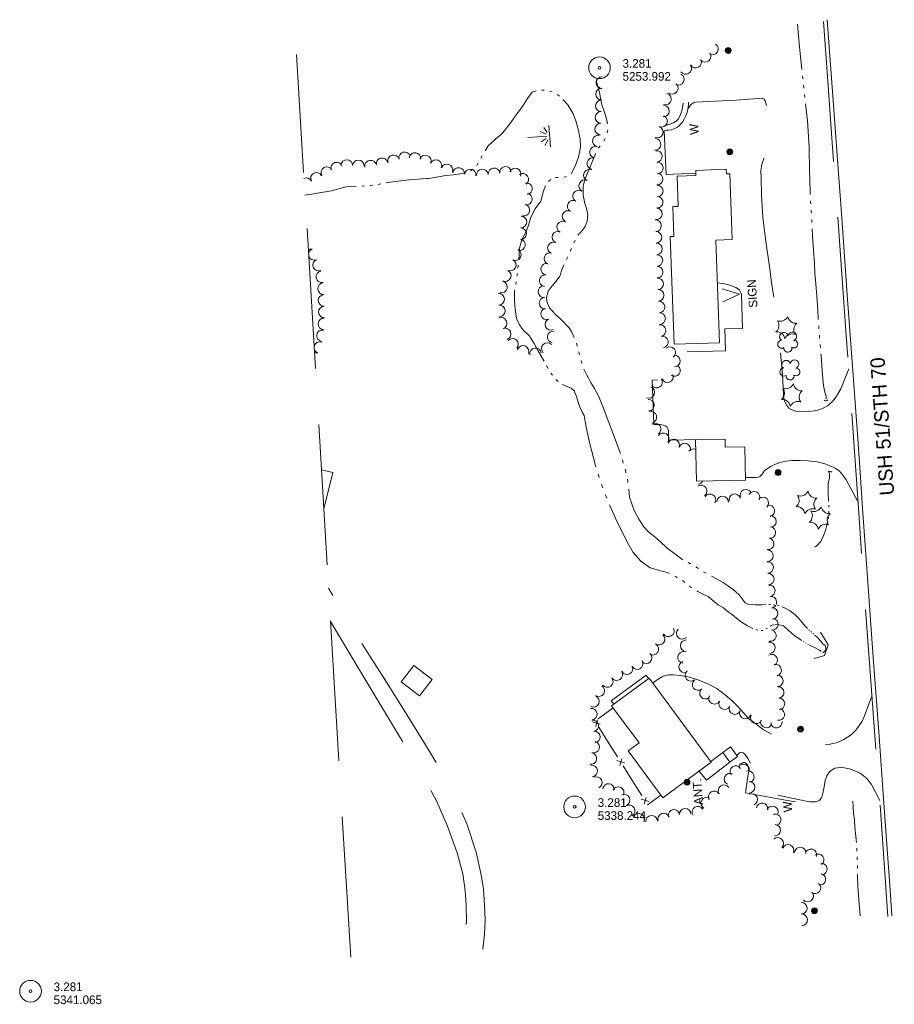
# Model space of a CAD drawing. Header units: feet. Extents: x 191031 to 192997, y 266342 to 267441.
# Tile 1 of 5: x 191031 to 191637, y 266381 to 267063. Entities that reach past the tile are written whole.
import ezdxf
from ezdxf.enums import TextEntityAlignment as Align

# ---------------------------------------------------------------- set-up
doc = ezdxf.new("R2010")
doc.units = ezdxf.units.FT
doc.header["$MEASUREMENT"] = 0
doc.linetypes.add('DGN Style 3', pattern=[136.13208, 97.2372, -38.89488])
doc.linetypes.add('DGN Style 6', pattern=[184.945154, 0.097237, -38.89488, 68.06604, -38.89488, 0.097237, -38.89488])
for name, color, linetype, lineweight in [('E_DWY', 3, 'DGN Style 3', 0), ('E_LAND_Vegetation', 20, 'Continuous', 0), ('E_MAP_Limits', 20, 'DGN Style 3', 0), ('E_MAP_PassPoints', 43, 'Continuous', 0), ('E_MISCPROP', 43, 'Continuous', 0), ('E_MISCPROP_HvyDash', 251, 'DGN Style 3', 13), ('E_MISCPROP_HvyLine', 251, 'Continuous', 13), ('E_MISCPROP_Railing', 43, 'Continuous', 0), ('E_RDWY', 43, 'Continuous', 13), ('E_RDWY_Gravel', 43, 'DGN Style 3', 13), ('E_RDWY_Name', 231, 'Continuous', 0), ('E_WTR', 251, 'DGN Style 6', 0)]:
    doc.layers.add(name, color=color, linetype=linetype, lineweight=lineweight)
doc.styles.add('Style-IGR_FONT_0', font='IGR_FONT_0.shx')

# ---------------------------------------------------------------- blocks, each defined once
blk = doc.blocks.new('PP')
at = {"layer": 'E_MAP_PassPoints', "color": 43, "linetype": 'Continuous', "lineweight": 0}
for radius in [7.5, 0.96]:
    blk.add_circle((0, 0), radius, dxfattribs=at)
blk = doc.blocks.new('PP_1')
at = {"layer": 'E_MAP_PassPoints', "color": 43, "linetype": 'Continuous', "lineweight": 0}
for radius in [7.5, 0.96]:
    blk.add_circle((0, 0), radius, dxfattribs=at)
blk = doc.blocks.new('PP_7')
at = {"layer": 'E_MAP_PassPoints', "color": 43, "linetype": 'Continuous', "lineweight": 0}
for radius in [7.5, 0.96]:
    blk.add_circle((0, 0), radius, dxfattribs=at)
blk = doc.blocks.new('WAL')
at = {"layer": 'E_MISCPROP_Railing', "color": 43, "linetype": 'Continuous', "lineweight": 0, "style": 'Style-IGR_FONT_0'}
blk.add_text('W', height=6, rotation=359.99998, dxfattribs=at).set_placement((-2.27, -0.34), align=Align.MIDDLE_LEFT)
blk = doc.blocks.new('WAL_1')
at = {"layer": 'E_MISCPROP_Railing', "color": 43, "linetype": 'Continuous', "lineweight": 0, "style": 'Style-IGR_FONT_0'}
blk.add_text('W', height=6, rotation=359.99998, dxfattribs=at).set_placement((-2.27, -0.34), align=Align.MIDDLE_LEFT)
blk = doc.blocks.new('CULVRT')
at = {"layer": 'E_MISCPROP_Railing', "color": 43, "linetype": 'Continuous', "lineweight": 0}
blk.add_arc((2.93, 2.2), 3.66, 216.87973, 323.11929, dxfattribs=at)
blk = doc.blocks.new('CULVRT_4')
at = {"layer": 'E_MISCPROP_Railing', "color": 43, "linetype": 'Continuous', "lineweight": 0}
blk.add_arc((1.23, 0.93), 1.54, 216.8783, 323.11786, dxfattribs=at)
blk = doc.blocks.new('CULVRT_5')
at = {"layer": 'E_MISCPROP_Railing', "color": 43, "linetype": 'Continuous', "lineweight": 0}
blk.add_arc((1.29, 0.97), 1.61, 216.88024, 323.1198, dxfattribs=at)
blk = doc.blocks.new('POLE')
at = {"layer": 'E_MISCPROP', "color": 1, "linetype": 'Continuous', "lineweight": 0}
for centre, radius in [((-0.01, 0.02), 2.02), ((-0.01, 0.03), 1.52), ((0, -0.01), 1.01), ((0, 0), 0.502)]:
    blk.add_circle(centre, radius, dxfattribs=at)
blk = doc.blocks.new('ANT')
at = {"layer": 'E_MISCPROP', "color": 1, "linetype": 'Continuous', "lineweight": 0, "style": 'Style-IGR_FONT_0'}
blk.add_text('ANT.', height=6, rotation=359.99993, dxfattribs=at).set_placement((0.55, 2.61), align=Align.MIDDLE_LEFT)
blk = doc.blocks.new('POLE_1')
at = {"layer": 'E_MISCPROP', "color": 1, "linetype": 'Continuous', "lineweight": 0}
for centre, radius in [((-0.01, 0.02), 2.02), ((-0.01, 0.03), 1.52), ((0, -0.01), 1.01), ((0, 0), 0.502)]:
    blk.add_circle(centre, radius, dxfattribs=at)
blk = doc.blocks.new('SIGN')
at = {"layer": 'E_MISCPROP', "color": 1, "linetype": 'Continuous', "lineweight": 0, "style": 'Style-IGR_FONT_0'}
blk.add_text('SIGN', height=6, rotation=359.99993, dxfattribs=at).set_placement((-9.6, -0.01), align=Align.MIDDLE_LEFT)
blk = doc.blocks.new('PINEL')
at = {"layer": 'E_LAND_Vegetation', "color": 94, "linetype": 'Continuous', "lineweight": 0}
for centre, start, end in [((-8.14, 7.32), 275.21125, 0.97616), ((2.26, 10.71), 215.21125, 300.97616), ((-10.4, -3.39), 335.21125, 60.97616), ((10.41, 3.41), 155.21126, 240.97617), ((-2.25, -10.7), 35.21126, 120.97617), ((8.15, -7.3), 95.21126, 180.97618)]:
    blk.add_arc(centre, 5.72, start, end, dxfattribs=at)
blk = doc.blocks.new('TREE')
at = {"layer": 'E_LAND_Vegetation', "color": 94, "linetype": 'Continuous', "lineweight": 0}
for centre, radius, start, end in [((-1.47, 4.28), 2.78, 1.39448, 209.16748), ((-4.47, 0.2), 2.78, 78.0715, 279.08254), ((3.57, 2.42), 2.97, 278.42359, 139.65748), ((-2.01, -4.2), 2.61, 140.77964, 358.71225), ((3.46, -3.43), 2.97, 196.07441, 79.04768)]:
    blk.add_arc(centre, radius, start, end, dxfattribs=at)
blk = doc.blocks.new('MARSH')
at = {"layer": 'E_WTR', "color": 150, "linetype": 'Continuous', "lineweight": 0}
for p, q in [((0.03, 15.02), (0.03, 1.6)), ((-6.13, 3.53), (-2.44, 1.44)), ((-1.34, 2.37), (-3.54, 6.22)), ((1.46, 2.37), (3.66, 6.22)), ((6.25, 3.53), (2.56, 1.44)), ((-7.39, -0.05), (7.4, -0.05))]:
    blk.add_line(p, q, dxfattribs=at)

msp = doc.modelspace()

# ---------------------------------------------------------------- linework, layer by layer
at = {"layer": 'E_DWY', "color": 2, "linetype": 'DGN Style 3', "lineweight": 0, "flags": 128}
for points in [[(191605.76, 266821.55), (191600.23, 266807.71), (191596.68, 266801.56), (191594.15, 266798.53), (191591.06, 266796.01), (191588.18, 266794.32), (191585.15, 266793.12), (191582.1, 266792.49), (191577.73, 266792.09), (191572.48, 266791.81), (191569.22, 266792.2), (191566.26, 266793.26), (191564.2, 266794.4), (191562.8, 266796.27), (191561.58, 266798.76), (191560.91, 266800.86), (191560.54, 266803.52), (191559.87, 266817.69), (191557.8, 266840.14), (191556.05, 266859.19), (191555.01, 266865.76), (191553.37, 266873.94), (191551.99, 266882.95), (191551.01, 266890.99), (191549.12, 266904.87), (191547.37, 266917.27), (191546.34, 266926.71), (191545.78, 266934.45), (191545.44, 266942.19), (191545.01, 266953.67), (191544.83, 266958.55), (191545.24, 266962.3), (191545.99, 266964.88), (191547.1, 266967.51), (191549.12, 266969.99), (191551.26, 266971.68), (191552.28, 266972.84), (191552.52, 266973.79), (191552.46, 266975.15), (191551.18, 266986.5), (191548.96, 267003.11), (191547.9, 267007.38), (191547.2, 267008.5), (191546.78, 267008.72), (191545.74, 267009.04), (191527.73, 267007.71), (191508.67, 267006.9), (191499.54, 267006.32), (191498.25, 267005.86), (191496.93, 267005.06), (191496.14, 267004.37), (191495.53, 267003.43), (191495.07, 267002.63), (191494.15, 267000.83)], [(191477.88, 266986.52), (191479.28, 266956.27), (191499.9, 266957.23)], [(191514.71, 266881.15), (191518.54, 266880.67), (191523.44, 266879.54), (191527.49, 266877.95), (191529.99, 266876.26), (191530.87, 266875.03), (191531.28, 266874.02), (191531.41, 266872.91), (191532.13, 266849.63), (191520.02, 266849.41), (191520.38, 266834.03), (191490.04, 266833.17), (191490.63, 266817.26), (191490.65, 266815.91), (191490.46, 266815.49), (191490.14, 266815.19), (191489.74, 266814.97), (191469.67, 266813.86), (191470.64, 266783.11), (191475.04, 266782.98), (191477.35, 266782.64), (191478.65, 266782.12), (191479.66, 266781.47), (191480.42, 266780.02), (191480.8, 266778.93), (191480.86, 266772.16), (191502.06, 266772.74), (191502.07, 266772.56)], [(191534.17, 266746.3), (191541.5, 266746.37), (191543.22, 266746.58), (191544.15, 266746.94), (191544.98, 266747.68), (191545.75, 266748.74), (191546.63, 266750.09), (191547.53, 266751.08), (191548.69, 266751.95), (191550, 266752.87), (191552.12, 266754.12), (191555.01, 266755.6), (191558.12, 266756.76), (191562.27, 266757.61), (191566.36, 266758.04), (191572.14, 266758.17), (191577.53, 266757.96), (191583.92, 266757.3), (191588.49, 266756.11), (191592.46, 266754.65), (191596.48, 266752.85), (191599.36, 266750.77), (191601.79, 266747.96), (191604.02, 266744.82), (191612.11, 266729.82)], [(191242.1, 266724.58), (191248.3, 266749.78), (191240.47, 266751.76)], [(191352.2, 266419.48), (191353.34, 266429.99), (191353.81, 266439.94), (191353.44, 266450.35), (191352.66, 266461.05), (191351.1, 266471.01), (191347.66, 266486.86), (191341.11, 266506.41), (191333.75, 266523.91), (191325.56, 266539.44), (191312.64, 266561.15), (191297.58, 266585.29), (191284.38, 266606.47), (191264.35, 266637.88), (191253.88, 266654.53), (191245.39, 266669.76)], [(191246.78, 266646.53), (191267.1, 266612.59), (191295.32, 266565.74), (191311.33, 266538.3), (191320.25, 266522.29), (191327.72, 266504.8), (191334.52, 266486.27), (191338.31, 266471.75), (191339.94, 266460.08), (191340.79, 266450.19), (191340.99, 266438.86), (191339.49, 266419.79)], [(191470.02, 266604.03), (191473.83, 266606.66), (191477.29, 266608.73), (191480.95, 266609.57), (191484.37, 266609.73), (191489.31, 266609.26), (191495.53, 266607.9), (191501.92, 266605.86), (191508.61, 266603.28), (191514.35, 266600.25), (191520.31, 266595.46), (191525, 266591.56), (191529.3, 266587.24), (191532.9, 266583.29), (191536.23, 266579.34), (191539.9, 266576.76), (191546.56, 266571.72), (191556.38, 266566.41), (191562.64, 266563.96), (191568.75, 266562.04), (191575.77, 266561.12), (191580.43, 266560.92), (191586.04, 266561.03), (191592.86, 266561.61), (191598, 266562.8), (191602.29, 266564.91), (191607.49, 266568.01), (191610.89, 266571.45), (191615, 266577.52), (191616.75, 266581.15), (191621.8, 266594.93)], [(191537.61, 266548.47), (191535.78, 266551.73), (191533.81, 266554.74), (191532.74, 266555.5), (191531.92, 266555.92), (191531.11, 266556), (191530.21, 266555.5), (191528.24, 266553.76)], [(191627.35, 266522.66), (191621.48, 266533.6), (191618.42, 266537.71), (191613.74, 266541.47), (191610.11, 266543.08), (191606.35, 266544.42), (191602.9, 266545.23), (191599.74, 266545.36), (191596.07, 266544.92), (191594.2, 266543.88), (191592.48, 266542.43), (191590.69, 266539.62), (191589.47, 266536.41), (191588.7, 266532.14), (191587.95, 266527.59), (191587.11, 266524.81), (191585.43, 266522.55), (191582.74, 266521.61), (191579.04, 266521.58), (191575.18, 266522.23), (191550.31, 266527.55), (191546.68, 266529.16), (191543.99, 266531.23), (191542.36, 266533.9), (191541, 266536.85), (191539.88, 266540.36), (191538.91, 266543.87), (191538.38, 266546.45), (191537.61, 266548.47)]]:
    msp.add_lwpolyline(points, dxfattribs=at)
at = {"layer": 'E_LAND_Vegetation', "color": 94, "linetype": 'Continuous', "lineweight": 0}
for centre, radius, start, end in [((191511.32, 267043.21), 4.02, 238.79714, 58.78182), ((191506.35, 267038.11), 4.02, 217.12224, 37.10691), ((191492.83, 267029.69), 4.02, 213.34965, 33.33433), ((191499.77, 267034.09), 4.02, 208.61941, 28.60409), ((191487.76, 267022.2), 4.02, 243.76247, 63.74714), ((191434.76, 267019.95), 4.02, 88.65447, 268.63914), ((191483.55, 267015.97), 4.02, 230.40185, 50.38653), ((191434.57, 267011.91), 4.02, 88.65447, 268.63914), ((191478.81, 267008.55), 4.02, 255.20765, 75.19233), ((191434.38, 267003.87), 4.02, 88.65447, 268.63914), ((191477.42, 267000.19), 4.02, 268.25031, 88.23499), ((191434.15, 266995.82), 4.02, 88.37965, 268.36433), ((191433.92, 266987.78), 4.02, 88.37965, 268.36433), ((191476.11, 266993.14), 4.02, 247.01378, 66.99846), ((191473.13, 266985.58), 4.02, 249.22914, 69.21382), ((191432.31, 266979.5), 4.02, 77.31623, 257.30091), ((191471.63, 266977.16), 4.02, 264.62586, 84.61054), ((191298.14, 266967.82), 4.02, 15.04285, 195.02753), ((191305.26, 266967.38), 4.02, 352.64364, 172.62832), ((191430.4, 266971.62), 4.02, 75.45729, 255.44197), ((191472.54, 266968.72), 4.02, 276.83216, 96.81684), ((191251.07, 266960.66), 4.02, 19.12192, 199.10659), ((191258.01, 266962.5), 4.02, 358.0994, 178.08408), ((191266.05, 266962.24), 4.02, 358.0994, 178.08408), ((191274.56, 266962.1), 4.02, 11.18593, 191.1706), ((191282.45, 266963.66), 4.02, 11.18593, 191.1706), ((191290.37, 266965.73), 4.02, 15.04285, 195.02753), ((191312.41, 266965.61), 4.02, 336.29993, 156.28461), ((191319.77, 266962.38), 4.02, 336.29993, 156.28461), ((191327.39, 266959.47), 4.02, 339.29318, 159.27786), ((191428.52, 266963.86), 4.02, 77.04323, 257.0279), ((191473.18, 266960.8), 4.02, 274.18189, 94.16656), ((191237.03, 266953.56), 4.02, 27.15353, 207.13821), ((191244.14, 266957.54), 4.02, 30.28533, 210.27001), ((191335.49, 266956.92), 4.02, 352.69956, 172.68424), ((191343.47, 266955.9), 4.02, 352.69956, 172.68424), ((191351.92, 266955.97), 4.02, 4.95216, 184.93684), ((191360.02, 266956.68), 4.02, 7.38866, 187.37334), ((191368, 266957.71), 4.02, 7.38866, 187.37334), ((191374.67, 266956.54), 4.02, 338.93762, 158.9223), ((191379.97, 266952.9), 4.02, 304.09865, 124.08333), ((191426.11, 266955.78), 4.02, 65.69721, 245.68188), ((191473.04, 266953.08), 4.02, 265.90984, 85.89452), ((191230.07, 266949.85), 4.02, 31.49714, 115.0476), ((191382.51, 266946.39), 4.02, 280.03699, 100.02167), ((191422.8, 266948.45), 4.02, 65.69721, 245.68188), ((191382.49, 266939.26), 4.02, 258.77342, 78.7581), ((191418.62, 266941.3), 4.02, 58.87939, 238.86406), ((191473.09, 266944.78), 4.02, 273.41445, 93.39913), ((191414.83, 266934.33), 4.02, 61.94599, 241.93067), ((191473.08, 266937.05), 4.02, 265.32471, 85.30939), ((191380.74, 266931.53), 4.02, 255.60661, 75.59129), ((191411.37, 266927.17), 4.02, 64.49201, 244.47669), ((191472.45, 266929), 4.02, 265.98327, 85.96794), ((191378.72, 266923.27), 4.02, 268.4807, 88.46538), ((191407.63, 266919.95), 4.02, 61.89034, 241.87502), ((191471.91, 266920.73), 4.02, 272.56728, 92.55196), ((191378.51, 266915.23), 4.02, 268.4807, 88.46538), ((191404.3, 266912.85), 4.02, 67.22088, 247.20556), ((191472.27, 266912.69), 4.02, 272.56728, 92.55196), ((191377.63, 266907.56), 4.02, 260.16081, 80.14548), ((191401.18, 266905.44), 4.02, 67.22088, 247.20556), ((191472.61, 266904.68), 4.02, 271.77119, 91.75586), ((191231.06, 266908.06), 4.02, 273.9913, 302.00474), ((191235.48, 266900.91), 4.02, 112.04481, 172.51432), ((191374.83, 266900.75), 4.02, 243.36781, 63.35249), ((191398.77, 266898.01), 4.02, 73.43424, 253.41892), ((191235.48, 266900.91), 4.02, 194.35229, 292.02949), ((191238.5, 266893.45), 4.02, 112.04481, 292.02949), ((191371.27, 266893.48), 4.02, 244.75856, 64.74323), ((191472.86, 266896.64), 4.02, 271.77119, 91.75586), ((191240.81, 266885.35), 4.02, 100.44402, 280.42869), ((191367.84, 266886.21), 4.02, 244.75856, 64.74323), ((191396.55, 266890.62), 4.02, 82.26174, 262.24642), ((191473.05, 266888.61), 4.02, 271.30992, 91.2946), ((191365.17, 266878.25), 4.02, 255.10247, 75.08714), ((191395.46, 266882.65), 4.02, 82.26174, 262.24642), ((191473.32, 266880.5), 4.02, 273.17501, 93.15969), ((191241.91, 266877.14), 4.02, 93.64787, 273.63254), ((191394.57, 266875.13), 4.02, 94.85685, 274.84153), ((191473.77, 266872.47), 4.02, 273.17501, 93.15969), ((191242.27, 266869.03), 4.02, 91.434, 271.41868), ((191363.2, 266869.8), 4.02, 273.11085, 93.09553), ((191395.25, 266867.12), 4.02, 94.85685, 274.84153), ((191474.31, 266864.41), 4.02, 274.13764, 94.12232), ((191242.47, 266860.99), 4.02, 91.434, 271.41868), ((191363.63, 266861.77), 4.02, 273.11085, 93.09553), ((191396.54, 266859.69), 4.02, 107.42457, 287.40924), ((191242.18, 266852.79), 4.02, 87.08693, 267.0716), ((191364.89, 266853.25), 4.02, 290.82576, 110.81044), ((191399.37, 266852.47), 4.02, 114.85057, 294.83525), ((191474.73, 266856.46), 4.02, 271.87626, 91.86094), ((191241.2, 266844.56), 4.02, 79.96057, 259.94525), ((191367.75, 266845.73), 4.02, 290.82576, 110.81044), ((191400.96, 266843.69), 4.02, 80.84187, 260.82655), ((191475.13, 266848.09), 4.02, 281.17976, 101.16444), ((191372.83, 266838.55), 4.02, 317.56354, 137.54821), ((191476.68, 266840.19), 4.02, 281.17976, 101.16444), ((191239.37, 266836.35), 4.02, 69.10771, 173.575), ((191239.37, 266836.35), 4.02, 193.2916, 249.09239), ((191380.09, 266833.7), 4.02, 340.42949, 160.41417), ((191388.78, 266832), 4.02, 8.17151, 188.15619), ((191396.97, 266835.69), 4.02, 46.05711, 226.04179), ((191481.78, 266832.84), 4.02, 307.63919, 127.62386), ((191236.32, 266828.75), 4.02, 65.2644, 100.14225), ((191484.97, 266827.06), 4.02, 271.63667, 91.62135), ((191485.05, 266820.41), 4.02, 235.70441, 55.68909), ((191472.67, 266812.42), 4.02, 212.73599, 32.72067), ((191480.23, 266816.13), 4.02, 201.30362, 21.2883), ((191467.24, 266805.29), 4.02, 247.89718, 67.88186), ((191467.06, 266796.44), 4.02, 272.56338, 92.54806), ((191468.71, 266788.09), 4.02, 286.76635, 106.75103), ((191471.71, 266779.94), 4.02, 305.98933, 125.97401), ((191477.22, 266773.2), 4.02, 325.6968, 145.68148), ((191484.53, 266768.79), 4.02, 340.12207, 160.10675), ((191492.11, 266766.07), 4.02, 340.50467, 160.48935), ((191498.18, 266762.12), 4.02, 64.99465, 141.05365), ((191503.51, 266737.03), 4, 305.043, 125.02768), ((191501.23, 266745.8), 4, 272.56346, 330.32242), ((191509.68, 266730.89), 4, 329.29302, 149.2777), ((191518.38, 266729.36), 4, 357.71927, 177.70394), ((191526.8, 266730.95), 4, 15.63528, 195.61996), ((191534.49, 266734.06), 4, 24.16579, 204.15047), ((191540.24, 266732.65), 4, 333.1359, 153.12058), ((191546.3, 266728.71), 4, 313.48083, 133.46551), ((191550.37, 266723.24), 4, 283.88082, 103.8655), ((191551.55, 266715.92), 4, 269.55646, 89.54113), ((191551.15, 266708.21), 4, 262.36268, 82.34736), ((191549.99, 266700.35), 4, 260.96846, 80.95314), ((191549.51, 266692.13), 4, 267.9925, 87.97718), ((191549.56, 266683.96), 4, 272.57344, 92.55812), ((191550.03, 266675.9), 4, 274.98437, 94.96905), ((191550.77, 266667.83), 4, 277.97847, 97.96314), ((191551.87, 266659.91), 4, 277.97847, 97.96314), ((191552.73, 266652.1), 4, 274.20517, 94.18985), ((191552.89, 266644.61), 4, 261.46894, 81.45362), ((191474.42, 266634.31), 4, 231.50635, 51.49103), ((191480.86, 266640.05), 4, 209.9795, 29.96418), ((191490.49, 266638.4), 4, 135.6557, 315.64038), ((191551.53, 266636.88), 4, 257.56737, 77.55204), ((191470.05, 266627.28), 4, 239.51101, 59.49569), ((191493.23, 266629.8), 4, 89.55272, 269.5374), ((191550.76, 266628.33), 4, 276.65493, 96.63961), ((191465.44, 266621.45), 4, 225.59717, 45.58185), ((191491.36, 266621.73), 4, 81.25398, 261.23865), ((191552.38, 266619.81), 4, 297.42634, 117.41102), ((191452.23, 266613.89), 4, 205.91733, 25.90201), ((191459.2, 266617.39), 4, 211.41932, 31.404), ((191492.17, 266615.01), 4, 108.8834, 288.86807), ((191555.17, 266612.92), 4, 283.68032, 103.66499), ((191445.04, 266609.74), 4, 214.96901, 34.95369), ((191496.47, 266609.26), 4, 129.6389, 309.62358), ((191556.36, 266605.46), 4, 272.57346, 92.55814), ((191432.67, 266598.67), 4, 237.29558, 57.28026), ((191438.5, 266604.99), 4, 217.46976, 37.45444), ((191501.44, 266602.92), 4, 127.88147, 307.86615), ((191428.88, 266591.3), 4, 245.99834, 65.98301), ((191506.53, 266596.89), 4, 130.5369, 310.52158), ((191512.78, 266593.31), 4, 152.18413, 332.16881), ((191556.94, 266597.4), 4, 274.88623, 94.87091), ((191519.8, 266589.6), 4, 153.86294, 333.84762), ((191557.43, 266589.54), 4, 271.7601, 91.74478), ((191427.43, 266582.36), 4, 277.18172, 97.1664), ((191526.88, 266586.24), 4, 158.12029, 338.10497), ((191534.12, 266583.16), 4, 161.3149, 341.29958), ((191541.74, 266579.83), 4, 151.76494, 331.74962), ((191557.31, 266582.11), 4, 257.19304, 77.17772), ((191428.44, 266574.33), 4, 279.90956, 99.89424), ((191548.67, 266576.98), 4, 164.1314, 344.11608), ((191555.68, 266576.8), 4, 187.20137, 7.18604), ((191429.49, 266566.58), 4, 275.20779, 95.19247), ((191429.13, 266559.62), 4, 251.3149, 71.29958), ((191427.2, 266551.59), 4, 258.81173, 78.79641), ((191532.86, 266543.82), 4, 331.59278, 151.57746), ((191427.68, 266543.02), 4, 276.50554, 96.49022), ((191523.49, 266537.39), 4, 64.32721, 244.31189), ((191527.55, 266542.61), 4, 33.74888, 213.73356), ((191536.2, 266539.03), 4, 287.19256, 107.17723), ((191430.98, 266535.04), 4, 296.02626, 116.01093), ((191439.34, 266530.23), 4, 355.44334, 175.42802), ((191536.76, 266531.71), 4, 270.97343, 90.9581), ((191446.06, 266527.98), 4, 333.08611, 153.07079), ((191450.11, 266522.87), 4, 293.3704, 113.35508), ((191512.51, 266525.08), 4, 30.92376, 210.90844), ((191519.36, 266529.38), 4, 33.52714, 213.51182), ((191538.65, 266523.27), 4, 292.97948, 112.96416), ((191507.41, 266520.83), 4, 61.60279, 241.58746), ((191545.72, 266516.79), 4, 350.58807, 170.57274), ((191453.64, 266515.37), 4, 301.76862, 121.7533), ((191460.25, 266509.53), 4, 332.63173, 152.61641), ((191477.51, 266509.76), 4, 18.6785, 198.66317), ((191484.68, 266512.28), 4, 7.92215, 187.90682), ((191492.44, 266513.01), 4, 2.56338, 182.54806), ((191501.31, 266514.48), 4, 32.10011, 212.08478), ((191552.97, 266514.68), 4, 339.37101, 159.35569), ((191554.82, 266509.25), 4, 285.81136, 105.79604), ((191469.19, 266508.18), 4, 3.90001, 183.88469), ((191554.5, 266501.98), 4, 266.76073, 86.74541), ((191556.59, 266492.87), 4, 313.16757, 133.15225), ((191563.79, 266488.03), 4, 336.45065, 156.43533), ((191572.18, 266486.2), 4, 355.75873, 175.74341), ((191579.6, 266484.97), 4, 343.8109, 163.79558), ((191584.69, 266481.49), 4, 305.36036, 125.34504), ((191586.82, 266475.15), 4, 276.06897, 96.05365), ((191585.85, 266467.97), 4, 257.63447, 77.61915), ((191577.38, 266456.32), 4, 221.55822, 41.5429), ((191582.4, 266462.03), 4, 231.65396, 51.63864), ((191572.95, 266447.96), 4, 271.77136, 91.75604), ((191573.2, 266439.96), 4, 271.77136, 91.75604)]:
    msp.add_arc(centre, radius, start, end, dxfattribs=at)
at = {"layer": 'E_MAP_Limits', "color": 3, "linetype": 'DGN Style 3', "lineweight": 0, "flags": 128}
msp.add_lwpolyline([(191260.73, 266414.11), (191223.21, 267039.49)], dxfattribs=at)
at = {"layer": 'E_MISCPROP', "color": 1, "linetype": 'Continuous', "lineweight": 0}
for p, q in [((191530.06, 266873.31), (191518.12, 266877.15)), ((191518.52, 266868), (191530.06, 266873.31))]:
    msp.add_line(p, q, dxfattribs=at)
at = {"layer": 'E_MISCPROP_HvyDash', "color": 230, "linetype": 'DGN Style 3', "lineweight": 13, "flags": 128}
for points in [[(191467.11, 266607.13), (191465.43, 266609.29), (191441.25, 266591.58), (191443.09, 266589.39)], [(191518.47, 266555.81), (191510.21, 266549.61)], [(191502.17, 266542.93), (191507.13, 266536.77), (191523.35, 266549.19)]]:
    msp.add_lwpolyline(points, dxfattribs=at)
at = {"layer": 'E_MISCPROP_HvyLine', "color": 230, "linetype": 'Continuous', "lineweight": 13, "flags": 128}
for points in [[(191516.21, 266839.74), (191513.64, 266910.74), (191525.1, 266911.16), (191523.46, 266956.73), (191521.05, 266956.64), (191520.94, 266959.86), (191499.83, 266959.1), (191499.96, 266955.59), (191486.87, 266955.12), (191487.63, 266934.19), (191483.88, 266934.05), (191484.62, 266913.39), (191482.17, 266913.3), (191484.87, 266838.61)], [(191534.21, 266744.45), (191500.35, 266743.73), (191499.73, 266772.51), (191520.07, 266772.95), (191520.19, 266767.39), (191533.72, 266767.68)], [(191308.28, 266595.04), (191295.67, 266604.81), (191304.5, 266616.21), (191317.11, 266606.44)], [(191467.51, 266607.42), (191510.56, 266549.13), (191476.94, 266524.31), (191452.86, 266556.92), (191460.49, 266562.56), (191441.53, 266588.24)], [(191528.71, 266553.13), (191523.83, 266559.76), (191518.47, 266555.81), (191523.35, 266549.19)]]:
    msp.add_lwpolyline(points, close=True, dxfattribs=at)
at = {"layer": 'E_MISCPROP_Railing', "color": 43, "linetype": 'Continuous', "lineweight": 0}
for p, q in [((191433.68, 266575.54), (191428.31, 266577.18)), ((191430.45, 266573.75), (191431.82, 266578.37)), ((191450.5, 266548.66), (191445.13, 266550.29)), ((191447.27, 266546.87), (191448.64, 266551.48)), ((191467.33, 266521.77), (191461.95, 266523.41)), ((191464.1, 266519.98), (191465.47, 266524.6))]:
    msp.add_line(p, q, dxfattribs=at)
at = {"layer": 'E_MISCPROP_Railing', "color": 43, "linetype": 'Continuous', "lineweight": 13, "flags": 128}
for points in [[(191494.81, 267006.37), (191494.68, 267004.85), (191494.31, 267001.54), (191493.75, 266999.09), (191493.01, 266997), (191491.88, 266994.65), (191490.7, 266992.61), (191489.57, 266991.25), (191488.4, 266989.97), (191487.05, 266988.95), (191485.35, 266988.04), (191483.05, 266987.19), (191481, 266986.9), (191479.92, 266986.85), (191479.33, 266986.74), (191477.88, 266986.52)], [(191479.01, 266990.54), (191480.35, 266990.72), (191482.62, 266991.33), (191484.26, 266992.04), (191486.24, 266993.08), (191487.63, 266994.66), (191488.73, 266996.69), (191489.58, 266998.95), (191490.27, 267001.28), (191490.71, 267003.13), (191490.86, 267004.16), (191491.11, 267005.56)], [(191581.91, 266620.99), (191589, 266623.12), (191591.58, 266630.5), (191586.15, 266639.09)], [(191530.19, 266547.74), (191531.24, 266548.31), (191532.24, 266548.77), (191533.14, 266548.85), (191533.64, 266548.79), (191534.22, 266548.57), (191535.02, 266548.07), (191535.46, 266547.52), (191535.86, 266546.84), (191536.28, 266545.63), (191536.44, 266543.91), (191536.49, 266542.72), (191536.21, 266540.74), (191535.73, 266537.68), (191534.2, 266527.84), (191548.03, 266525.34), (191561.89, 266522.88), (191568.6, 266521.66)]]:
    msp.add_lwpolyline(points, dxfattribs=at)
at = {"layer": 'E_MISCPROP_Railing', "color": 43, "linetype": 'Continuous', "lineweight": 0, "flags": 128}
for points in [[(191432.29, 266579.04), (191442.68, 266586.67)], [(191438.71, 266563.77), (191432.7, 266573.38)], [(191445.55, 266552.84), (191438.71, 266563.77)], [(191455.54, 266536.88), (191449.52, 266546.49)], [(191462.37, 266525.96), (191455.54, 266536.88)], [(191475.52, 266526.23), (191466.36, 266519.59), (191466.35, 266519.6)]]:
    msp.add_lwpolyline(points, dxfattribs=at)
at = {"layer": 'E_RDWY', "color": 30, "linetype": 'Continuous', "lineweight": 13, "flags": 128}
for points in [[(191595.26, 267004.29), (191590.86, 267063.49)], [(191595.26, 267004.29), (191598.91, 266953.96), (191600.68, 266929.51), (191604.73, 266872.8), (191608.34, 266823.41), (191611.99, 266773.19), (191613.65, 266749.7), (191615.36, 266725.19), (191619.01, 266673.79), (191622.74, 266621.72), (191626.56, 266570.04), (191630.06, 266520.71), (191634.23, 266463.71), (191635.75, 266442.66)]]:
    msp.add_lwpolyline(points, dxfattribs=at)
at = {"layer": 'E_RDWY_Gravel', "color": 30, "linetype": 'DGN Style 3', "lineweight": 13, "flags": 128}
msp.add_lwpolyline([(191588.36, 267062.35), (191591.31, 267020.87), (191595.17, 266964.98), (191597.93, 266929.95), (191603.88, 266848.04), (191605.69, 266822.69), (191612.44, 266725.01), (191616.72, 266665.34), (191620.53, 266611.43), (191627.5, 266520.73), (191632.95, 266442.31)], dxfattribs=at)
at = {"layer": 'E_WTR', "color": 150, "linetype": 'Continuous', "lineweight": 0, "flags": 128}
for points in [[(191570.29, 267060.28), (191571.78, 267044.7), (191573.36, 267028.96)], [(191438.65, 266991.27), (191438.28, 266993.91), (191436.75, 266998.75), (191434.65, 267004.61), (191433.05, 267012.95), (191430.96, 267020.47)], [(191573.8, 267024.64), (191574.03, 267022.48)], [(191574.48, 267018.16), (191574.71, 267016)], [(191372.18, 266992.98), (191375.4, 266997.67), (191379.7, 267003.38), (191383.31, 267008.88), (191386.53, 267013.23), (191389.19, 267014.29)], [(191392.91, 267014.76), (191394.81, 267014.73)], [(191398.55, 267014.02), (191400.39, 267013.54)], [(191403.66, 267011.57), (191405.28, 267010.56)], [(191575.16, 267011.69), (191575.39, 267009.53)], [(191407.98, 267007.89), (191411.1, 267004.43), (191414.69, 266998.64), (191416.75, 266993.48), (191418.46, 266986.72), (191419.25, 266983.12)], [(191575.88, 267005.22), (191577.25, 266993.48), (191578.34, 266975.14), (191578.37, 266973.85)], [(191353.78, 266972.55), (191355.95, 266976.13), (191361.17, 266981.01), (191365.48, 266984.52), (191370.38, 266990.35), (191372.18, 266992.98)], [(191438.5, 266985.08), (191438.85, 266987.14)], [(191419.25, 266983.12), (191419.78, 266980.73), (191419.85, 266975.13), (191418.59, 266968.16), (191416.33, 266961.92), (191413.44, 266956.74)], [(191436.07, 266979.37), (191437.04, 266981.22)], [(191421.77, 266942.04), (191421.85, 266948.16), (191422.96, 266952.67), (191426.05, 266959.9), (191430.3, 266970.6), (191430.36, 266970.72)], [(191432.27, 266974.43), (191432.48, 266974.82), (191433.54, 266976.07)], [(191578.37, 266973.85), (191578.71, 266959.44), (191579.05, 266944.62), (191579.15, 266942.39)], [(191348.17, 266962.56), (191349.08, 266964.24)], [(191350.9, 266967.6), (191351.8, 266969.28)], [(191312.92, 266953.41), (191314.92, 266953.54), (191318.84, 266954.06), (191326.65, 266955.64), (191331.89, 266956.13), (191336.76, 266956.7), (191340.27, 266957.5)], [(191343.81, 266958.88), (191344.19, 266959.05), (191345.33, 266960.02)], [(191279.77, 266949.4), (191281.65, 266949.75)], [(191285.4, 266950.45), (191286.15, 266950.59), (191301.03, 266952.65), (191312.92, 266953.41)], [(191399.34, 266952.7), (191397.88, 266951.46)], [(191404.51, 266954.26), (191402.6, 266954.25)], [(191410.16, 266954.85), (191409.73, 266954.62), (191408.32, 266954.5)], [(191229.06, 266942.02), (191233.69, 266942.64), (191237.4, 266943.23)], [(191237.4, 266943.23), (191247.43, 266944.83), (191257.38, 266947.64), (191264.57, 266947.96)], [(191268.39, 266948.13), (191268.65, 266948.14), (191270.29, 266948.31)], [(191274.09, 266948.72), (191275.99, 266948.92)], [(191395.66, 266948.49), (191394.22, 266944.99), (191392.53, 266937.82), (191388.56, 266932.39), (191385.49, 266926.73), (191384.63, 266923.47)], [(191418.18, 266914.33), (191420.36, 266916.64), (191423.27, 266920.19), (191424.59, 266923.93), (191424.92, 266928.41), (191424.2, 266932.67), (191422.91, 266936.11), (191421.77, 266942.02), (191421.77, 266942.04)], [(191579.34, 266938.05), (191579.38, 266937.19), (191579.47, 266935.88)], [(191579.77, 266931.55), (191579.93, 266929.39)], [(191384.63, 266923.47), (191383.99, 266921.06), (191382.26, 266916.78), (191379.26, 266911.22), (191377.78, 266905.19), (191377.2, 266897.15)], [(191580.11, 266925.05), (191580.2, 266922.89)], [(191580.38, 266918.55), (191580.61, 266913.43), (191581.37, 266903.67), (191581.98, 266894.88), (191582.37, 266887.15)], [(191415.23, 266908.84), (191416.15, 266910.71)], [(191412.81, 266903.06), (191412.9, 266903.26), (191413.62, 266904.98)], [(191410.19, 266897.37), (191410.59, 266898.25), (191411.06, 266899.27)], [(191376.83, 266893.35), (191376.61, 266891.45)], [(191397.07, 266866.81), (191396.82, 266867.33), (191396.4, 266870.73), (191397.59, 266875.51), (191400.32, 266879.05), (191403.15, 266882.41), (191405.62, 266885.85), (191407.24, 266890.83), (191408.46, 266893.57)], [(191375.33, 266881.99), (191375.03, 266880.1)], [(191376.17, 266887.66), (191376, 266886.2), (191375.93, 266885.76)], [(191582.37, 266887.15), (191582.45, 266885.59), (191583.37, 266874.85), (191584.31, 266862.41), (191584.72, 266855.76)], [(191374.44, 266876.33), (191374.29, 266875.43), (191374.23, 266869.12), (191374.59, 266863.01), (191375.58, 266856.4), (191377.61, 266852.19), (191379.31, 266849.73)], [(191415.56, 266843.27), (191413.93, 266846.99), (191411.77, 266850.3), (191406.44, 266855.85), (191402.6, 266859.35), (191398.46, 266863.99), (191397.07, 266866.81)], [(191379.31, 266849.73), (191380.61, 266847.86), (191384.34, 266844.61), (191387.83, 266839.16), (191390.32, 266834.28), (191393.44, 266829.25), (191394.66, 266826.96)], [(191584.99, 266851.43), (191585.12, 266849.26)], [(191585.44, 266844.94), (191585.62, 266842.77)], [(191417.73, 266837.4), (191417.07, 266839.38)], [(191585.99, 266838.45), (191586.18, 266836.28)], [(191419.33, 266831.35), (191418.85, 266833.38)], [(191420.9, 266825.29), (191420.38, 266827.31)], [(191586.55, 266831.96), (191586.65, 266830.76), (191587.33, 266820.56), (191587.86, 266814.72), (191588.41, 266809.93), (191589.26, 266805.48), (191590.05, 266802.51), (191590.18, 266800.76)], [(191396.46, 266823.59), (191396.5, 266823.52), (191397.46, 266821.96)], [(191435.81, 266794.36), (191432.37, 266802.88), (191429.6, 266807.92), (191427.33, 266811.76), (191424.28, 266817.14), (191422.24, 266821.35)], [(191399.46, 266818.7), (191400.58, 266817.16)], [(191402.91, 266814.15), (191404.36, 266812.9)], [(191407.45, 266810.71), (191409.46, 266809.74), (191413.38, 266808.33), (191415.48, 266806.41), (191417.14, 266802.55), (191418.71, 266796.84), (191421.04, 266791.68), (191422.37, 266789.38)], [(191435.81, 266794.36), (191438.49, 266787.38), (191442.48, 266776.61), (191447.24, 266764.12), (191447.59, 266762.96)], [(191430.6, 266753.56), (191430.23, 266754.69), (191425.89, 266771.49), (191423.74, 266782.26), (191422.37, 266789.38)], [(191448.94, 266758.53), (191449.61, 266756.31)], [(191450.95, 266751.89), (191451.04, 266751.59), (191451.46, 266749.63)], [(191432.95, 266746.33), (191432.16, 266748.74)], [(191452.45, 266745.11), (191452.69, 266743.96), (191452.82, 266742.83)], [(191592.41, 266749.73), (191592.42, 266745.84), (191591.89, 266744.12), (191591.53, 266742.52), (191591.46, 266740.32), (191591.5, 266738.14), (191591.65, 266734.86), (191591.79, 266730.59), (191591.81, 266729.94)], [(191435.49, 266739.16), (191434.59, 266741.53)], [(191453.35, 266738.23), (191453.98, 266732.81), (191457.02, 266723.57), (191460.27, 266717.5), (191463.75, 266712.13), (191467.33, 266708.53)], [(191438.19, 266732.05), (191437.29, 266734.42)], [(191456.48, 266694.47), (191451.83, 266702.41), (191445.29, 266715.6), (191440.11, 266727.35)], [(191591.89, 266727.19), (191591.92, 266726.39), (191591.93, 266725.82)], [(191591.74, 266718.96), (191591.68, 266718.22), (191591.54, 266717.61)], [(191591.98, 266723.07), (191591.99, 266722.34), (191591.94, 266721.7)], [(191590.91, 266714.93), (191590.9, 266714.9), (191590.41, 266712.36), (191589.6, 266709.64), (191588.15, 266705.41), (191586.7, 266702.39), (191584.51, 266699.94), (191583.09, 266698.62), (191582.02, 266697.97)], [(191490.73, 266689.41), (191485.25, 266693.56), (191479.81, 266697.7), (191475.33, 266701.88), (191471.5, 266705.3), (191467.33, 266708.53)], [(191456.48, 266694.47), (191461.83, 266688.49), (191468.17, 266683.86), (191473.94, 266682.11), (191479.97, 266680.45), (191481.48, 266679.76)], [(191496.29, 266686.55), (191495.8, 266686.85), (191494.44, 266687.51)], [(191501.61, 266683.25), (191499.83, 266684.35)], [(191485.23, 266678.07), (191485.78, 266677.82), (191487.01, 266677.05)], [(191506.97, 266680.03), (191505.17, 266681.07)], [(191533.99, 266659.48), (191529.97, 266665.08), (191525.78, 266668.66), (191518.9, 266673.61), (191510.6, 266677.97)], [(191490.5, 266674.87), (191491.01, 266674.55), (191492.13, 266673.63)], [(191495.32, 266671.03), (191496.19, 266670.31), (191496.99, 266669.84)], [(191500.52, 266667.72), (191501.23, 266667.3), (191505.08, 266665.37), (191508.3, 266663.85), (191511.94, 266660.95), (191515.3, 266658.12), (191518.99, 266656.01), (191521.44, 266654.01), (191525.16, 266651.2)], [(191533.99, 266659.48), (191536.32, 266658.27), (191540.88, 266658.03), (191545.7, 266658.16), (191548.45, 266658.28)], [(191550.48, 266658.38), (191551.5, 266658.42)], [(191553.51, 266658.13), (191554.52, 266657.98)], [(191556.53, 266657.66), (191556.84, 266657.61), (191557.51, 266657.39)], [(191559.45, 266656.75), (191561.29, 266656.14), (191565.15, 266653.95), (191568.5, 266651.47), (191571.44, 266648.45)], [(191539.38, 266641.77), (191538.98, 266641.92), (191535.58, 266643.52), (191531.52, 266646.05), (191529.34, 266647.8), (191525.16, 266651.2)], [(191566.02, 266638.4), (191560.62, 266643.68), (191556.55, 266644.54), (191552.72, 266644.11), (191551.39, 266643.25)], [(191571.44, 266648.45), (191575.53, 266643.29), (191577.28, 266641.66)], [(191542.71, 266640.58), (191542.54, 266640.59), (191541.59, 266640.94)], [(191546.23, 266640.4), (191546.05, 266640.31), (191545.07, 266640.39)], [(191549.41, 266641.96), (191549.4, 266641.95), (191548.35, 266641.44)], [(191566.02, 266638.4), (191569.37, 266635.92), (191573.24, 266633.44)], [(191578.19, 266640.81), (191578.64, 266640.39)], [(191579.55, 266639.55), (191580, 266639.13)], [(191580.92, 266638.29), (191581.39, 266637.89)], [(191582.34, 266637.1), (191583.92, 266635.78), (191586.31, 266633.26), (191587.15, 266631.99), (191588.19, 266630.37)], [(191574.26, 266632.79), (191574.6, 266632.56), (191574.77, 266632.47)], [(191575.81, 266631.85), (191576.33, 266631.54)], [(191577.37, 266630.93), (191577.89, 266630.62)], [(191578.94, 266630), (191579.01, 266629.96), (191582.95, 266628.21), (191585.46, 266626.74), (191586.72, 266626.01)], [(191611.06, 266493.41), (191610.73, 266497.52), (191610.06, 266504.18), (191609.69, 266508.89), (191609.15, 266513.46), (191608.77, 266518.33), (191608.56, 266522.14)], [(191611.5, 266487.46), (191611.37, 266489.45)], [(191611.7, 266481.5), (191611.67, 266483.49)], [(191611.82, 266475.53), (191611.77, 266477.52)], [(191613.74, 266442.78), (191612.75, 266454.05), (191612.19, 266463.06), (191611.95, 266470.19), (191611.92, 266471.55)]]:
    msp.add_lwpolyline(points, dxfattribs=at)

# ---------------------------------------------------------------- block references
at = {"layer": 'E_LAND_Vegetation', "color": 94, "linetype": 'Continuous', "lineweight": 0, "xscale": 1.000000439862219, "yscale": 1.000000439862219, "zscale": 1.000000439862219, "rotation": 94.06818548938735}
for name, p in [('PINEL', (191562.57, 266850.19)), ('TREE', (191563.55, 266840.45)), ('TREE', (191565.03, 266821.15)), ('PINEL', (191566.37, 266803.42)), ('PINEL', (191576.53, 266729.08)), ('PINEL', (191585.71, 266718.34))]:
    msp.add_blockref(name, p, dxfattribs=at)
at = {"layer": 'E_MAP_PassPoints', "color": 43, "linetype": 'Continuous', "lineweight": 0}
for name, p, xscale, yscale, zscale, rotation in [('PP_7', (191433.1, 267030.19), 1.00000025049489, 1.00000025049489, 1.00000025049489, 0.04055431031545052), ('PP_1', (191415.87, 266518.12), 1.000000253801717, 1.000000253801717, 1.000000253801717, 0.04082111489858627), ('PP', (191038.89, 266390.48), 1.000000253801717, 1.000000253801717, 1.000000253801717, 0.04082111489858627)]:
    msp.add_blockref(name, p, dxfattribs=dict(at, xscale=xscale, yscale=yscale, zscale=zscale, rotation=rotation))
at = {"layer": 'E_MISCPROP', "color": 1, "linetype": 'Continuous', "lineweight": 0}
for name, p, xscale, yscale, zscale, rotation in [('POLE_1', (191522.29, 267042.19), 1.000000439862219, 1.000000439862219, 1.000000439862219, 94.06818548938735), ('POLE_1', (191523.39, 266971.98), 1.000000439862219, 1.000000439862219, 1.000000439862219, 94.06818548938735), ('SIGN', (191538.94, 266873.57), 1.000000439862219, 1.000000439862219, 1.000000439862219, 94.06818548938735), ('POLE_1', (191556.83, 266749.72), 1.000000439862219, 1.000000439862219, 1.000000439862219, 94.06818548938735), ('POLE', (191572.41, 266571.97), 1.000001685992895, 1.000001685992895, 1.000001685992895, 94.3137636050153), ('POLE', (191493.78, 266535.28), 1.000001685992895, 1.000001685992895, 1.000001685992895, 94.3137636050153), ('ANT', (191504.46, 266519.16), 1.000000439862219, 1.000000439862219, 1.000000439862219, 94.06818548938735), ('POLE', (191582.02, 266446.23), 1.000001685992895, 1.000001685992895, 1.000001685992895, 94.3137636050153)]:
    msp.add_blockref(name, p, dxfattribs=dict(at, xscale=xscale, yscale=yscale, zscale=zscale, rotation=rotation))
at = {"layer": 'E_MISCPROP_Railing', "color": 43, "linetype": 'Continuous', "lineweight": 0}
for name, p, xscale, yscale, zscale, rotation in [('WAL', (191498.45, 266986.06), 1.000001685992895, 1.000001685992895, 1.000001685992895, 94.3137636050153), ('CULVRT_4', (191588.86, 266799.88), 0.9999981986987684, 0.9999981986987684, 0.9999981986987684, 6.374310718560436), ('CULVRT_5', (191594.04, 266750.08), 1.000000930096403, 1.000000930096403, 1.000000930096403, 178.905234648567), ('CULVRT', (191587.89, 266624.96), 1.000001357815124, 1.000001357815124, 1.000001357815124, 79.20212325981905), ('WAL_1', (191563.15, 266516.69), 1.000001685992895, 1.000001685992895, 1.000001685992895, 94.3137636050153)]:
    msp.add_blockref(name, p, dxfattribs=dict(at, xscale=xscale, yscale=yscale, zscale=zscale, rotation=rotation))
at = {"layer": 'E_WTR', "color": 150, "linetype": 'Continuous', "lineweight": 0, "xscale": 1.000000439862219, "yscale": 1.000000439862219, "zscale": 1.000000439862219, "rotation": 94.06818548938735}
msp.add_blockref('MARSH', (191398.53, 266982.8), dxfattribs=at)

# ---------------------------------------------------------------- texts
at = {"layer": 'E_MAP_PassPoints', "color": 43, "linetype": 'Continuous', "lineweight": 0, "style": 'Style-IGR_FONT_0'}
for s, p in [('3.281', (191449.1, 267030.2)), ('5253.992', (191449.11, 267021.2)), ('3.281', (191431.87, 266518.13)), ('5338.244', (191431.88, 266509.13)), ('3.281', (191054.89, 266390.49)), ('5341.065', (191054.9, 266381.49))]:
    msp.add_text(s, height=6, rotation=0.04069, dxfattribs=at).set_placement(p)
at = {"layer": 'E_RDWY_Name', "color": 30, "linetype": 'Continuous', "lineweight": 0, "style": 'Style-IGR_FONT_0', "width": 0.999978}
msp.add_text('USH 51/STH 70', height=10, rotation=94.11028, dxfattribs=at).set_placement((191637.39, 266734.27))

doc.saveas('drawing.dxf')
